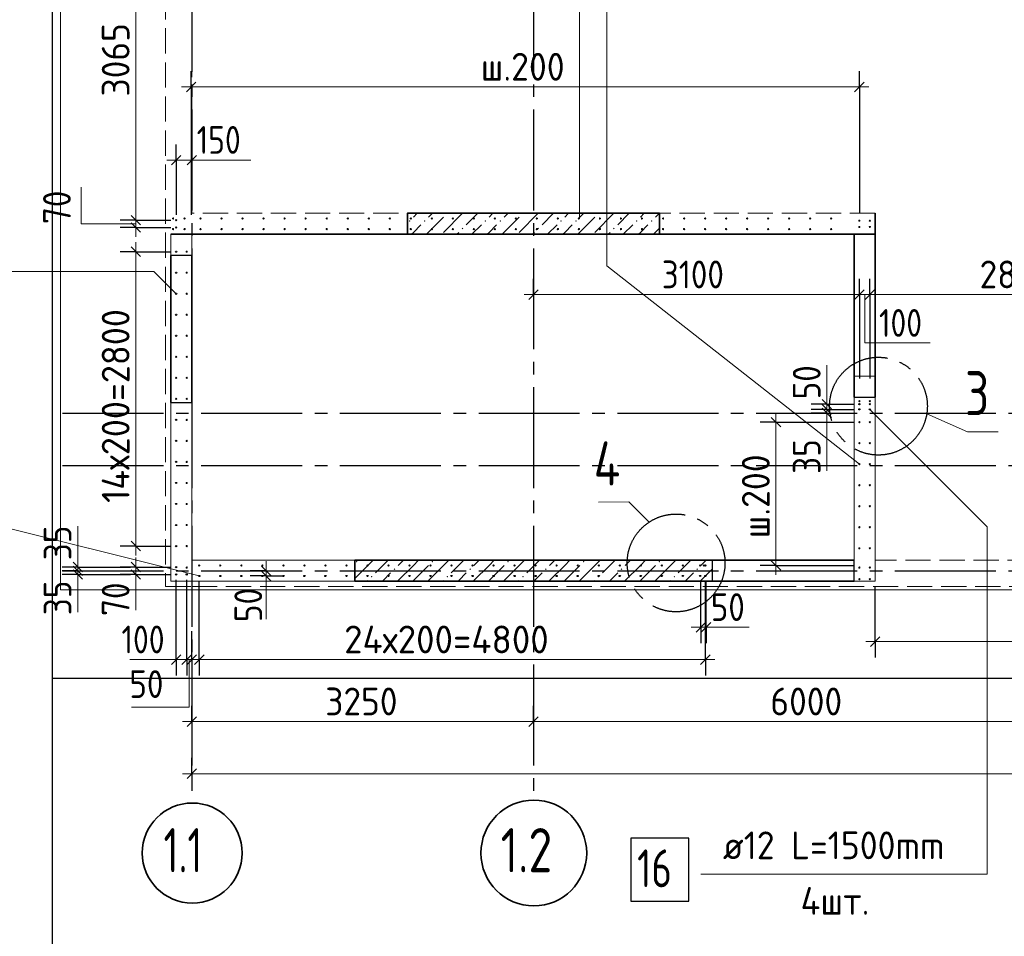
# Model space of a CAD drawing. Header units: millimetres. Extents: x 0 to 21000, y 0 to 14850.
# Tile 3 of 17: x 3178 to 7081, y 2910 to 6543. Entities that reach past the tile are written whole.
import ezdxf

# ---------------------------------------------------------------- set-up
doc = ezdxf.new("R2010")
doc.units = ezdxf.units.MM
doc.linetypes.add('______2', pattern=[135, 100, -35])
doc.linetypes.add('______5', pattern=[550, 400, -50, 50, -50])
for name, color, linetype, lineweight in [('Standard', 7, 'Continuous', 25), ('Выпуски арматуры Г-обр.', 7, 'Continuous', 25), ('Позиционная метка линия выноска', 7, 'Continuous', 13), ('Примечания', 7, 'Continuous', 13), ('Размерная линия_ общее', 7, 'Continuous', 13), ('Стена фоновая арматура Х1', 7, 'Continuous', 25)]:
    doc.layers.add(name, color=color, linetype=linetype, lineweight=lineweight)
doc.layers.add('ЖБ Стена верхний уровень', color=7, linetype='______2', lineweight=25, true_color=0xa0a0a0)
doc.layers.add('Оси', color=7, linetype='______5', lineweight=13, true_color=0x656565)
doc.styles.add('ISOCPEUR', font='txt')

msp = doc.modelspace()

# ---------------------------------------------------------------- hatches: boundary and pattern name
at = {"layer": 'ЖБ Стена верхний уровень', "linetype": 'Continuous', "lineweight": 18, "transparency": 33554687}
for points in [[(4719.9, 5745.5), (4723.2, 5748.8), (4726.4, 5745.5), (4723.2, 5742.3)], [(4779.9, 5745.5), (4783.2, 5748.8), (4786.4, 5745.5), (4783.2, 5742.3)], [(4869.9, 5775.5), (4870.4, 5776), (4876, 5776), (4876.4, 5775.5), (4873.2, 5772.3)], [(5019.9, 5745.5), (5023.2, 5748.8), (5026.4, 5745.5), (5023.2, 5742.3)], [(5079.9, 5745.5), (5083.2, 5748.8), (5086.4, 5745.5), (5083.2, 5742.3)], [(5169.9, 5775.5), (5170.4, 5776), (5176, 5776), (5176.4, 5775.5), (5173.2, 5772.3)], [(5319.9, 5745.5), (5323.2, 5748.8), (5326.4, 5745.5), (5323.2, 5742.3)], [(5379.9, 5745.5), (5383.2, 5748.8), (5386.4, 5745.5), (5383.2, 5742.3)], [(5469.9, 5775.5), (5470.4, 5776), (5476, 5776), (5476.4, 5775.5), (5473.2, 5772.3)], [(5619.9, 5745.5), (5623.2, 5748.8), (5626.4, 5745.5), (5623.2, 5742.3)], [(5679.9, 5745.5), (5683.2, 5748.8), (5686.4, 5745.5), (5683.2, 5742.3)], [(4929.9, 5715.5), (4933.2, 5718.8), (4936.4, 5715.5), (4933.2, 5712.3)], [(5229.9, 5715.5), (5233.2, 5718.8), (5236.4, 5715.5), (5233.2, 5712.3)], [(5529.9, 5715.5), (5533.2, 5718.8), (5536.4, 5715.5), (5533.2, 5712.3)], [(4509.9, 4395.5), (4513.2, 4398.8), (4516.4, 4395.5), (4513.2, 4392.3)], [(4809.9, 4395.5), (4813.2, 4398.8), (4816.4, 4395.5), (4813.2, 4392.3)], [(5109.9, 4395.5), (5113.2, 4398.8), (5116.4, 4395.5), (5113.2, 4392.3)], [(5409.9, 4395.5), (5413.2, 4398.8), (5416.4, 4395.5), (5413.2, 4392.3)], [(5709.9, 4395.5), (5713.2, 4398.8), (5716.4, 4395.5), (5713.2, 4392.3)], [(4569.9, 4335.5), (4573.2, 4338.8), (4576.4, 4335.5), (4573.2, 4332.3)], [(4659.9, 4365.5), (4663.2, 4368.8), (4666.4, 4365.5), (4663.2, 4362.3)], [(4869.9, 4335.5), (4873.2, 4338.8), (4876.4, 4335.5), (4873.2, 4332.3)], [(4959.9, 4365.5), (4963.2, 4368.8), (4966.4, 4365.5), (4963.2, 4362.3)], [(5169.9, 4335.5), (5173.2, 4338.8), (5176.4, 4335.5), (5173.2, 4332.3)], [(5259.9, 4365.5), (5263.2, 4368.8), (5266.4, 4365.5), (5263.2, 4362.3)], [(5469.9, 4335.5), (5473.2, 4338.8), (5476.4, 4335.5), (5473.2, 4332.3)], [(5559.9, 4365.5), (5563.2, 4368.8), (5566.4, 4365.5), (5563.2, 4362.3)], [(5769.9, 4335.5), (5773.2, 4338.8), (5776.4, 4335.5), (5773.2, 4332.3)], [(5859.9, 4365.5), (5863.2, 4368.8), (5866.4, 4365.5), (5863.2, 4362.3)]]:
    msp.add_hatch(color=7, dxfattribs=at).paths.add_polyline_path(points, flags=16)

# ---------------------------------------------------------------- linework, layer by layer
at = {"layer": 'Standard', "color": 254, "linetype": 'Continuous', "lineweight": -3, "true_color": 0xc4c4ff, "transparency": 33554687}
for points in [[(3305.8, 3934), (17165.3, 3934), (17165.3, 13928.8), (3305.8, 13928.8), (3305.8, 3934)], [(3305.8, 2400.7), (17165.3, 2400.7), (17165.3, 12395.5), (3305.8, 12395.5), (3305.8, 2400.7)], [(3305.8, 2400.7), (17165.3, 2400.7), (17165.3, 12395.5), (3305.8, 12395.5), (3305.8, 2400.7)]]:
    msp.add_lwpolyline(points, dxfattribs=at)
at = {"layer": 'Standard', "color": 251, "linetype": 'Continuous', "lineweight": 18, "true_color": 0x656565, "transparency": 33554687}
msp.add_lwpolyline([(3339.6, 4284.3), (16756.3, 4284.3), (16756.3, 13609.3), (3339.6, 13609.3), (3339.6, 4284.3)], dxfattribs=at)
at = {"layer": 'Standard', "color": 7, "linetype": 'Continuous', "lineweight": 13, "transparency": 33554687}
for points in [[(7056.8, 4910.2), (6935.2, 4910.2), (6773.4, 4981)], [(5471.8, 4631.6), (5593, 4632.8), (5673.4, 4552.3)]]:
    msp.add_lwpolyline(points, dxfattribs=at)
at = {"layer": 'Standard', "color": 7, "linetype": '______5', "lineweight": -3, "transparency": 33554687}
for centre in [(6582, 5011.6), (5779.8, 4390.3)]:
    msp.add_circle(centre, 193.8, dxfattribs=at)
at = {"layer": 'Выпуски арматуры Г-обр.', "color": 7, "linetype": 'Continuous', "lineweight": 25, "transparency": 33554687}
msp.add_lwpolyline([(5600.3, 3049.8), (5830.3, 3049.8), (5830.3, 3299.8), (5600.3, 3299.8), (5600.3, 3049.8)], dxfattribs=at)
at = {"layer": 'Выпуски арматуры Г-обр.', "color": 253, "linetype": 'Continuous', "lineweight": 25, "true_color": 0xa0a0a0, "transparency": 33554687}
for centre in [(3798, 5748.9), (3798, 5719.7), (3798, 5623.9), (3798, 5540.6), (3798, 5457.2), (3798, 5373.9), (3798, 5290.6), (3798, 5207.2), (3798, 5123.9), (3798, 5040.6), (6506.3, 5019.7), (6506.3, 4998.9), (6548, 5019.7), (6548, 4998.9), (3798, 4957.2), (3798, 4873.9), (3798, 4790.6), (3798, 4707.2), (3798, 4623.9), (3798, 4540.6), (3798, 4457.2), (3798, 4373.9), (5875, 4380.2), (5895.9, 4380.2), (3798, 4344.7), (3839.6, 4344.7), (3889.6, 4338.5), (3973, 4338.5), (4056.3, 4338.5), (4139.6, 4338.5), (4223, 4338.5), (4306.3, 4338.5), (4389.6, 4338.5), (4473, 4338.5), (4556.3, 4338.5), (4639.6, 4338.5), (4723, 4338.5), (4806.3, 4338.5), (4889.6, 4338.5), (4973, 4338.5), (5056.3, 4338.5), (5139.6, 4338.5), (5223, 4338.5), (5306.3, 4338.5), (5389.6, 4338.5), (5473, 4338.5), (5556.3, 4338.5), (5639.6, 4338.5), (5723, 4338.5), (5806.3, 4338.5), (5875, 4338.5), (5895.9, 4338.5)]:
    msp.add_circle(centre, 2.5, dxfattribs=at)
at = {"layer": 'Выпуски арматуры Г-обр.', "color": 7, "linetype": 'Continuous', "lineweight": 25, "transparency": 33554687}
for centre in [(3798, 5748.9), (3798, 5719.7), (3798, 5623.9), (3798, 5540.6), (3798, 5457.2), (3798, 5373.9), (3798, 5290.6), (3798, 5207.2), (3798, 5123.9), (3798, 5040.6), (6506.3, 5019.7), (6506.3, 4998.9), (6548, 5019.7), (6548, 4998.9), (3798, 4957.2), (3798, 4873.9), (3798, 4790.6), (3798, 4707.2), (3798, 4623.9), (3798, 4540.6), (3798, 4457.2), (3798, 4373.9), (5875, 4380.2), (5895.9, 4380.2), (3798, 4344.7), (3839.6, 4344.7), (3889.6, 4338.5), (3889.6, 4338.5), (3973, 4338.5), (3973, 4338.5), (4056.3, 4338.5), (4056.3, 4338.5), (4139.6, 4338.5), (4139.6, 4338.5), (4223, 4338.5), (4223, 4338.5), (4306.3, 4338.5), (4306.3, 4338.5), (4389.6, 4338.5), (4389.6, 4338.5), (4473, 4338.5), (4473, 4338.5), (4556.3, 4338.5), (4556.3, 4338.5), (4639.6, 4338.5), (4639.6, 4338.5), (4723, 4338.5), (4723, 4338.5), (4806.3, 4338.5), (4806.3, 4338.5), (4889.6, 4338.5), (4889.6, 4338.5), (4973, 4338.5), (4973, 4338.5), (5056.3, 4338.5), (5056.3, 4338.5), (5139.6, 4338.5), (5139.6, 4338.5), (5223, 4338.5), (5223, 4338.5), (5306.3, 4338.5), (5306.3, 4338.5), (5389.6, 4338.5), (5389.6, 4338.5), (5473, 4338.5), (5473, 4338.5), (5556.3, 4338.5), (5556.3, 4338.5), (5639.6, 4338.5), (5639.6, 4338.5), (5723, 4338.5), (5723, 4338.5), (5806.3, 4338.5), (5806.3, 4338.5), (5875, 4338.5), (5895.9, 4338.5)]:
    msp.add_circle(centre, 2.5, dxfattribs=at)
at = {"layer": 'ЖБ Стена верхний уровень', "color": 250, "linetype": '______2', "lineweight": 13, "true_color": 0x3b3b3b, "transparency": 33554687}
for p, q in [((3756.3, 7859.3), (3756.3, 4296.8)), ((3860.5, 5776), (3860.5, 7859.3)), ((6568.8, 5776), (3860.5, 5776)), ((6568.8, 5692.7), (6568.8, 5776)), ((3860.5, 5692.7), (6485.5, 5692.7)), ((3860.5, 4401), (3860.5, 5692.7)), ((6485.5, 5692.7), (6568.8, 5692.7)), ((6485.5, 5130.2), (6568.8, 5130.2)), ((6485.5, 5130.2), (6485.5, 4401)), ((6568.8, 4401), (6568.8, 5130.2)), ((6485.5, 4401), (3860.5, 4401)), ((13943.8, 4401), (6568.8, 4401)), ((3756.3, 4296.8), (3860.5, 4296.8)), ((3860.5, 4296.8), (16735.5, 4296.8))]:
    msp.add_line(p, q, dxfattribs=at)
at = {"layer": 'ЖБ Стена верхний уровень', "color": 7, "linetype": 'Continuous', "lineweight": 35, "transparency": 33554687}
for p, q in [((4714.6, 5692.7), (4714.6, 5776)), ((5714.6, 5776), (4714.6, 5776)), ((5714.6, 5776), (5714.6, 5692.7)), ((6568.8, 5692.7), (6568.8, 5776)), ((6568.8, 5692.7), (6568.8, 5776)), ((3777.1, 5692.7), (4714.6, 5692.7)), ((3777.1, 5692.7), (3860.5, 5692.7)), ((3860.5, 5692.7), (6485.5, 5692.7)), ((5714.6, 5692.7), (6568.8, 5692.7)), ((6485.5, 5692.7), (6485.5, 5046.8)), ((6568.8, 5046.8), (6568.8, 5692.7)), ((3777.1, 5609.3), (3777.1, 5026)), ((3860.5, 5026), (3860.5, 5609.3)), ((4506.3, 4317.7), (4506.3, 4401)), ((4889.6, 4401), (4506.3, 4401)), ((5923, 4401), (4889.6, 4401)), ((6006.3, 4401), (5923, 4401)), ((6485.5, 4401), (6006.3, 4401)), ((4506.3, 4317.7), (4889.6, 4317.7)), ((4889.6, 4317.7), (5923, 4317.7)), ((5923, 4317.7), (6006.3, 4317.7)), ((6006.3, 4317.7), (6485.5, 4317.7))]:
    msp.add_line(p, q, dxfattribs=at)
at = {"layer": 'ЖБ Стена верхний уровень', "color": 9, "linetype": 'Continuous', "lineweight": 18, "true_color": 0xc7c7c7, "transparency": 33554687}
for p, q in [((4753.6, 5776), (4738.2, 5760.5)), ((4858.2, 5760.5), (4790.3, 5692.7)), ((4813.6, 5776), (4798.2, 5760.5)), ((4933.6, 5776), (4858.2, 5700.5)), ((4993.6, 5776), (4948.2, 5730.5)), ((5053.6, 5776), (5038.2, 5760.5)), ((5158.2, 5760.5), (5090.3, 5692.7)), ((5113.6, 5776), (5098.2, 5760.5)), ((5233.6, 5776), (5158.2, 5700.5)), ((5293.6, 5776), (5248.2, 5730.5)), ((5353.6, 5776), (5338.2, 5760.5)), ((5458.2, 5760.5), (5390.3, 5692.7)), ((5413.6, 5776), (5398.2, 5760.5)), ((5533.6, 5776), (5458.2, 5700.5)), ((5593.6, 5776), (5548.2, 5730.5)), ((5653.6, 5776), (5638.2, 5760.5)), ((5713.6, 5776), (5698.2, 5760.5)), ((4730.3, 5692.7), (4738.2, 5700.5)), ((4738.2, 5700.5), (4768.2, 5730.5)), ((4918.2, 5700.5), (4910.3, 5692.7)), ((5008.2, 5730.5), (4970.3, 5692.7)), ((5030.3, 5692.7), (5038.2, 5700.5)), ((5038.2, 5700.5), (5068.2, 5730.5)), ((5218.2, 5700.5), (5210.3, 5692.7)), ((5308.2, 5730.5), (5270.3, 5692.7)), ((5330.3, 5692.7), (5338.2, 5700.5)), ((5338.2, 5700.5), (5368.2, 5730.5)), ((5518.2, 5700.5), (5510.3, 5692.7)), ((5608.2, 5730.5), (5570.3, 5692.7)), ((5630.3, 5692.7), (5638.2, 5700.5)), ((5638.2, 5700.5), (5668.2, 5730.5)), ((5714.6, 5717), (5690.3, 5692.7)), ((4506.3, 4328.7), (4578.6, 4401)), ((4638.6, 4401), (4588.2, 4350.5)), ((4698.6, 4401), (4678.2, 4380.5)), ((4738.2, 4380.5), (4678.2, 4320.5)), ((4738.2, 4380.5), (4758.6, 4401)), ((4798.2, 4380.5), (4738.2, 4320.5)), ((4798.2, 4320.5), (4878.6, 4401)), ((4938.6, 4401), (4889.6, 4352)), ((4998.6, 4401), (4978.2, 4380.5)), ((5038.2, 4380.5), (4978.2, 4320.5)), ((5038.2, 4380.5), (5058.6, 4401)), ((5098.2, 4380.5), (5038.2, 4320.5)), ((5098.2, 4320.5), (5178.6, 4401)), ((5238.6, 4401), (5188.2, 4350.5)), ((5298.6, 4401), (5278.2, 4380.5)), ((5338.2, 4380.5), (5278.2, 4320.5)), ((5338.2, 4380.5), (5358.6, 4401)), ((5398.2, 4380.5), (5338.2, 4320.5)), ((5398.2, 4320.5), (5478.6, 4401)), ((5538.6, 4401), (5488.2, 4350.5)), ((5598.6, 4401), (5578.2, 4380.5)), ((5638.2, 4380.5), (5578.2, 4320.5)), ((5638.2, 4380.5), (5658.6, 4401)), ((5698.2, 4380.5), (5638.2, 4320.5)), ((5698.2, 4320.5), (5778.6, 4401)), ((5838.6, 4401), (5788.2, 4350.5)), ((5898.6, 4401), (5878.2, 4380.5)), ((4618.2, 4320.5), (4648.2, 4350.5)), ((4889.6, 4352), (4888.2, 4350.5)), ((4918.2, 4320.5), (4948.2, 4350.5)), ((5218.2, 4320.5), (5248.2, 4350.5)), ((5518.2, 4320.5), (5548.2, 4350.5)), ((5818.2, 4320.5), (5848.2, 4350.5)), ((5923, 4365.3), (5878.2, 4320.5)), ((4558.2, 4320.5), (4555.3, 4317.7)), ((4615.3, 4317.7), (4618.2, 4320.5)), ((4738.2, 4320.5), (4735.3, 4317.7)), ((4798.2, 4320.5), (4795.3, 4317.7)), ((4858.2, 4320.5), (4855.3, 4317.7)), ((4915.3, 4317.7), (4918.2, 4320.5)), ((5038.2, 4320.5), (5035.3, 4317.7)), ((5098.2, 4320.5), (5095.3, 4317.7)), ((5158.2, 4320.5), (5155.3, 4317.7)), ((5215.3, 4317.7), (5218.2, 4320.5)), ((5338.2, 4320.5), (5335.3, 4317.7)), ((5398.2, 4320.5), (5395.3, 4317.7)), ((5458.2, 4320.5), (5455.3, 4317.7)), ((5515.3, 4317.7), (5518.2, 4320.5)), ((5638.2, 4320.5), (5635.3, 4317.7)), ((5698.2, 4320.5), (5695.3, 4317.7)), ((5758.2, 4320.5), (5755.3, 4317.7)), ((5815.3, 4317.7), (5818.2, 4320.5))]:
    msp.add_line(p, q, dxfattribs=at)
at = {"layer": 'ЖБ Стена верхний уровень', "color": 7, "linetype": 'Continuous', "lineweight": 18, "transparency": 33554687}
for p, q in [((3777.1, 5692.7), (3777.1, 4401)), ((3860.5, 4401), (3860.5, 5692.7)), ((6485.5, 5692.7), (6485.5, 4401)), ((6568.8, 4401), (6568.8, 5692.7)), ((3777.1, 4401), (3777.1, 4317.7)), ((4506.3, 4401), (3860.5, 4401)), ((6485.5, 4401), (6006.3, 4401)), ((6568.8, 4317.7), (6568.8, 4401)), ((3777.1, 4317.7), (4506.3, 4317.7)), ((6006.3, 4317.7), (6568.8, 4317.7))]:
    msp.add_line(p, q, dxfattribs=at)
at = {"layer": 'ЖБ Стена верхний уровень', "color": 7, "linetype": 'Continuous', "lineweight": 25, "transparency": 33554687}
for p, q in [((6568.8, 5692.7), (6485.5, 5692.7)), ((3860.5, 5609.3), (3777.1, 5609.3)), ((6485.5, 5046.8), (6568.8, 5046.8)), ((3777.1, 5026), (3860.5, 5026)), ((5923, 4401), (5923, 4317.7)), ((6485.5, 4317.7), (6485.5, 4401))]:
    msp.add_line(p, q, dxfattribs=at)
at = {"layer": 'Оси', "color": 8, "linetype": '______5', "lineweight": -3, "transparency": 33554687}
for p, q in [((3860.5, 13887.1), (3860.5, 3478)), ((5214.6, 13887.1), (5214.6, 3478)), ((3347.4, 4984.3), (17905.7, 4984.3)), ((3347.4, 4776), (17905.7, 4776)), ((3347.4, 4359.3), (17905.7, 4359.3))]:
    msp.add_line(p, q, dxfattribs=at)
at = {"layer": 'Оси', "color": 7, "linetype": 'Continuous', "lineweight": 35, "transparency": 33554687}
for centre, radius in [((3861.7, 3240.4), 198.1), ((5215.7, 3240.4), 209.6)]:
    msp.add_circle(centre, radius, dxfattribs=at)
at = {"layer": 'Позиционная метка линия выноска', "color": 7, "linetype": 'Continuous', "lineweight": 13, "transparency": 33554687}
for points in [[(3798, 5457.2), (3709.6, 5545.6), (2075.1, 5545.6)], [(3009.7, 5545.6), (3009.7, 4558.1), (3889.6, 4338.5)], [(6548, 4998.9), (7013.1, 4533.8), (7013.1, 3157.3), (5877.2, 3157.3)]]:
    msp.add_lwpolyline(points, dxfattribs=at)
at = {"layer": 'Примечания', "color": 7, "linetype": 'Continuous', "lineweight": 13, "transparency": 33554687}
for p, q in [((3860.5, 5986.8), (4093.8, 5986.8)), ((6377.6, 5019.7), (6377.6, 5173.9)), ((6377.6, 4984.3), (6377.6, 4755.2)), ((3407.9, 4373.9), (3407.9, 4536.4)), ((3407.9, 4344.7), (3407.9, 4194.7)), ((3638.1, 4344.7), (3638.1, 4203.1)), ((4154.4, 4338.5), (4154.4, 4167.7)), ((5898.4, 4135.2), (6069.2, 4135.2)), ((3798, 4007), (3614.6, 4007))]:
    msp.add_line(p, q, dxfattribs=at)
for points in [[(7270, 6814.8), (5397.1, 6814.8), (5397.1, 5755.2)], [(6506.3, 4781.5), (5505.5, 5567.8), (5505.5, 6814.8)], [(3638.1, 5734.3), (3421.4, 5734.3), (3421.4, 5880.2)], [(6528.1, 5453.7), (6528.1, 5262.1), (6786.4, 5262.1)], [(3850.1, 4007), (3850.1, 3818.7), (3620.9, 3818.7)]]:
    msp.add_lwpolyline(points, dxfattribs=at)
at = {"layer": 'Размерная линия_ общее', "color": 7, "linetype": 'Continuous', "lineweight": -3, "transparency": 33554687}
for p, q in [((3857.1, 6276.8), (3857.1, 6339.3)), ((6506.3, 6276.8), (6506.3, 6339.3)), ((3857.1, 6276.8), (3857.1, 6214.3)), ((3857.1, 6276.8), (3857.1, 5769.7)), ((6506.3, 6276.8), (6506.3, 6214.3)), ((6506.3, 6276.8), (6506.3, 5776)), ((3798, 5986.8), (3798, 6049.3)), ((3860.5, 5986.8), (3860.5, 6049.3)), ((3798, 5986.8), (3798, 5924.3)), ((3798, 5986.8), (3798, 5769.7)), ((3860.5, 5986.8), (3860.5, 5924.3)), ((3860.5, 5986.8), (3860.5, 5796.8)), ((3638.1, 5748.9), (3575.6, 5748.9)), ((3638.1, 5748.9), (3700.6, 5748.9)), ((3638.1, 5748.9), (3777.1, 5748.9)), ((3638.1, 5719.7), (3575.6, 5719.7)), ((3638.1, 5719.7), (3700.6, 5719.7)), ((3638.1, 5719.7), (3777.1, 5719.7)), ((3638.1, 5623.9), (3575.6, 5623.9)), ((3638.1, 5623.9), (3700.6, 5623.9)), ((3638.1, 5623.9), (3777.1, 5623.9)), ((5214.6, 5453.7), (5214.6, 5516.2)), ((6506.3, 5453.7), (6506.3, 5516.2)), ((6548, 5453.7), (6548, 5516.2)), ((5214.6, 5453.7), (5214.6, 5463)), ((5214.6, 5453.7), (5214.6, 5391.2)), ((6506.3, 5453.7), (6506.3, 5391.2)), ((6548, 5453.7), (6548, 5391.2)), ((6377.6, 5019.7), (6315.1, 5019.7)), ((6377.6, 4998.9), (6315.1, 4998.9)), ((6377.6, 5019.7), (6440.1, 5019.7)), ((6377.6, 5019.7), (6485.5, 5019.7)), ((6377.6, 4998.9), (6440.1, 4998.9)), ((6377.6, 4998.9), (6485.5, 4998.9)), ((6377.6, 4984.3), (6315.1, 4984.3)), ((6377.6, 4984.3), (6440.1, 4984.3)), ((6377.6, 4984.3), (6383.5, 4984.3)), ((6175.8, 4948.2), (6113.3, 4948.2)), ((6175.8, 4948.2), (6238.3, 4948.2)), ((6175.8, 4948.2), (6485.5, 4948.2)), ((3638.1, 4457.2), (3575.6, 4457.2)), ((3638.1, 4457.2), (3700.6, 4457.2)), ((3638.1, 4457.2), (3777.1, 4457.2)), ((3407.9, 4373.9), (3345.4, 4373.9)), ((3407.9, 4373.9), (3470.4, 4373.9)), ((3407.9, 4373.9), (3617.2, 4373.9)), ((3638.1, 4373.9), (3575.6, 4373.9)), ((3638.1, 4373.9), (3700.6, 4373.9)), ((3638.1, 4373.9), (3777.1, 4373.9)), ((6175.8, 4380.2), (6113.3, 4380.2)), ((6175.8, 4380.2), (6238.3, 4380.2)), ((6175.8, 4380.2), (6485.5, 4380.2)), ((3407.9, 4359.3), (3345.4, 4359.3)), ((3407.9, 4344.7), (3345.4, 4344.7)), ((3407.9, 4359.3), (3470.4, 4359.3)), ((3407.9, 4359.3), (3617.2, 4359.3)), ((3407.9, 4344.7), (3470.4, 4344.7)), ((3407.9, 4344.7), (3617.2, 4344.7)), ((3638.1, 4344.7), (3575.6, 4344.7)), ((3638.1, 4344.7), (3700.6, 4344.7)), ((3638.1, 4344.7), (3777.1, 4344.7)), ((4154.4, 4359.3), (4091.9, 4359.3)), ((4154.4, 4338.5), (4091.9, 4338.5)), ((4154.4, 4359.3), (4150.5, 4359.3)), ((4154.4, 4359.3), (4216.9, 4359.3)), ((4154.4, 4338.5), (4216.9, 4338.5)), ((4154.4, 4338.5), (4154.4, 4338.5)), ((3889.6, 4007), (3889.6, 4317.7)), ((5877.5, 4135.2), (5877.5, 4317.7)), ((5895.9, 4007), (5895.9, 4317.7)), ((5898.4, 4135.2), (5898.4, 4317.7)), ((6568.8, 4078.3), (6568.8, 4296.8)), ((5877.5, 4135.2), (5877.5, 4197.7)), ((5898.4, 4135.2), (5898.4, 4197.7)), ((6568.8, 4078.3), (6568.8, 4140.8)), ((3860.5, 4007), (3860.5, 4120)), ((5877.5, 4135.2), (5877.5, 4072.7)), ((5898.4, 4135.2), (5898.4, 4072.7)), ((3798, 4007), (3798, 4069.5)), ((3839.6, 4007), (3839.6, 4069.5)), ((3860.5, 4007), (3860.5, 4069.5)), ((3889.6, 4007), (3889.6, 4069.5)), ((5895.9, 4007), (5895.9, 4069.5)), ((6568.8, 4078.3), (6568.8, 4015.8)), ((3798, 4007), (3798, 3944.5)), ((3839.6, 4007), (3839.6, 3944.5)), ((3860.5, 4007), (3860.5, 3944.5)), ((3889.6, 4007), (3889.6, 3944.5)), ((5895.9, 4007), (5895.9, 3944.5)), ((3860.5, 3761.2), (3860.5, 3823.7)), ((5214.6, 3761.2), (5214.6, 3823.7)), ((3860.5, 3761.2), (3860.5, 3698.7)), ((5214.6, 3761.2), (5214.6, 3698.7)), ((3860.5, 3554.9), (3860.5, 3617.4)), ((3860.5, 3554.9), (3860.5, 3492.4)), ((3860.5, 3554.9), (3860.5, 3515.6))]:
    msp.add_line(p, q, dxfattribs=at)
at = {"layer": 'Размерная линия_ общее', "color": 7, "linetype": 'Continuous', "lineweight": 25, "transparency": 33554687}
for p, q in [((3838.4, 6258), (3875.9, 6295.5)), ((6487.5, 6258), (6525, 6295.5)), ((3779.2, 5968.1), (3816.7, 6005.6)), ((3841.7, 5968.1), (3879.2, 6005.6)), ((3656.8, 5730.2), (3619.3, 5767.7)), ((3656.8, 5701), (3619.3, 5738.5)), ((3656.8, 5605.2), (3619.3, 5642.7)), ((5195.9, 5435), (5233.4, 5472.5)), ((6487.5, 5435), (6525, 5472.5)), ((6529.2, 5435), (6566.7, 5472.5)), ((6396.4, 5001), (6358.9, 5038.5)), ((6396.4, 4980.2), (6358.9, 5017.7)), ((6396.4, 4965.6), (6358.9, 5003.1)), ((6194.5, 4929.5), (6157, 4967)), ((3656.8, 4438.5), (3619.3, 4476)), ((3426.6, 4355.2), (3389.1, 4392.7)), ((3426.6, 4340.6), (3389.1, 4378.1)), ((3656.8, 4355.2), (3619.3, 4392.7)), ((4173.2, 4340.6), (4135.7, 4378.1)), ((6194.5, 4361.4), (6157, 4398.9)), ((3426.6, 4326), (3389.1, 4363.5)), ((3656.8, 4326), (3619.3, 4363.5)), ((4173.2, 4319.7), (4135.7, 4357.2)), ((5858.8, 4116.5), (5896.3, 4154)), ((5879.6, 4116.5), (5917.1, 4154)), ((6550, 4059.6), (6587.5, 4097.1)), ((3779.2, 3988.3), (3816.7, 4025.8)), ((3820.9, 3988.3), (3858.4, 4025.8)), ((3841.7, 3988.3), (3879.2, 4025.8)), ((3870.9, 3988.3), (3908.4, 4025.8)), ((5877.1, 3988.3), (5914.6, 4025.8)), ((3841.7, 3742.4), (3879.2, 3779.9)), ((5195.9, 3742.4), (5233.4, 3779.9)), ((3841.7, 3536.2), (3879.2, 3573.7))]:
    msp.add_line(p, q, dxfattribs=at)
at = {"layer": 'Размерная линия_ общее', "color": 251, "linetype": 'Continuous', "lineweight": 13, "true_color": 0x656565, "transparency": 33554687}
for p, q in [((3857.1, 6276.8), (3819.6, 6276.8)), ((3857.1, 6276.8), (6506.3, 6276.8)), ((6506.3, 6276.8), (6543.8, 6276.8)), ((6175.8, 4948.2), (6175.8, 4985.7)), ((6175.8, 4380.2), (6175.8, 4342.7)), ((6568.8, 4078.3), (6531.3, 4078.3)), ((6568.8, 4078.3), (8485.5, 4078.3))]:
    msp.add_line(p, q, dxfattribs=at)
at = {"layer": 'Размерная линия_ общее', "color": 7, "linetype": 'Continuous', "lineweight": 13, "transparency": 33554687}
for p, q in [((3798, 5986.8), (3760.5, 5986.8)), ((3798, 5986.8), (3860.5, 5986.8)), ((3860.5, 5986.8), (3898, 5986.8)), ((3638.1, 5719.7), (3638.1, 5748.9)), ((3638.1, 5719.7), (3638.1, 5682.2)), ((3638.1, 5623.9), (3638.1, 5661.4)), ((5214.6, 5453.7), (5177.1, 5453.7)), ((6506.3, 5453.7), (6548, 5453.7)), ((6548, 5453.7), (7714.6, 5453.7)), ((6377.6, 5019.7), (6377.6, 5057.2)), ((6377.6, 4998.9), (6377.6, 5019.7)), ((6377.6, 4984.3), (6377.6, 4998.9)), ((6377.6, 4984.3), (6377.6, 4946.8)), ((3638.1, 4457.2), (3638.1, 4419.7)), ((3407.9, 4373.9), (3407.9, 4411.4)), ((3638.1, 4373.9), (3638.1, 4411.4)), ((3407.9, 4359.3), (3407.9, 4373.9)), ((3638.1, 4344.7), (3638.1, 4373.9)), ((4154.4, 4359.3), (4154.4, 4396.8)), ((3407.9, 4344.7), (3407.9, 4359.3)), ((3407.9, 4344.7), (3407.9, 4307.2)), ((3638.1, 4344.7), (3638.1, 4307.2)), ((4154.4, 4338.5), (4154.4, 4359.3)), ((4154.4, 4338.5), (4154.4, 4301)), ((5877.5, 4135.2), (5840, 4135.2)), ((5877.5, 4135.2), (5898.4, 4135.2)), ((5898.4, 4135.2), (5935.9, 4135.2)), ((3798, 4007), (3760.5, 4007)), ((3798, 4007), (3839.6, 4007)), ((3839.6, 4007), (3860.5, 4007)), ((3889.6, 4007), (3852.1, 4007)), ((3860.5, 4007), (3898, 4007)), ((3889.6, 4007), (5895.9, 4007)), ((5895.9, 4007), (5933.4, 4007)), ((3860.5, 3761.2), (3823, 3761.2)), ((3860.5, 3761.2), (5214.6, 3761.2)), ((5214.6, 3761.2), (7714.6, 3761.2)), ((3860.5, 3554.9), (3823, 3554.9)), ((3860.5, 3554.9), (16693.8, 3554.9))]:
    msp.add_line(p, q, dxfattribs=at)
for points in [[(3638.1, 5748.9), (3638.1, 5809.7), (3638.1, 5809.7), (3638.1, 7026)], [(3638.1, 4457.2), (3638.1, 4584.6), (3638.1, 4584.6), (3638.1, 5623.9)], [(5214.6, 5453.7), (5755.2, 5453.7), (5755.2, 5453.7), (6506.3, 5453.7)]]:
    msp.add_lwpolyline(points, dxfattribs=at)
at = {"layer": 'Размерная линия_ общее', "color": 7, "linetype": 'Continuous', "lineweight": -3, "transparency": 33554687}
for points in [[(6506.3, 5453.7), (6506.3, 5283.6), (6506.3, 5283.6), (6506.3, 5121.8)], [(6548, 5453.7), (6548, 5274.3), (6548, 5274.3), (6548, 5121.8)], [(3798, 4007), (3798, 4160.5), (3798, 4160.5), (3798, 4323.9)], [(3839.6, 4007), (3839.6, 4186.4), (3839.6, 4186.4), (3839.6, 4323.9)]]:
    msp.add_lwpolyline(points, dxfattribs=at)
at = {"layer": 'Размерная линия_ общее', "color": 251, "linetype": 'Continuous', "lineweight": 13, "true_color": 0x656565, "transparency": 33554687}
msp.add_lwpolyline([(6175.8, 4380.2), (6175.8, 4446.9), (6175.8, 4446.9), (6175.8, 4948.2)], dxfattribs=at)
at = {"layer": 'Стена фоновая арматура Х1', "color": 251, "linetype": 'Continuous', "lineweight": 18, "true_color": 0x656565, "transparency": 33554687}
for centre in [(3785.5, 5755.2), (3831.3, 5755.2), (3894.6, 5755.2), (3978, 5755.2), (4061.3, 5755.2), (4144.6, 5755.2), (4228, 5755.2), (4311.3, 5755.2), (4394.6, 5755.2), (4478, 5755.2), (4561.3, 5755.2), (4644.6, 5755.2), (4728, 5755.2), (4811.3, 5755.2), (4894.6, 5755.2), (4978, 5755.2), (5061.3, 5755.2), (5144.6, 5755.2), (5228, 5755.2), (5311.3, 5755.2), (5394.6, 5755.2), (5478, 5755.2), (5561.3, 5755.2), (5644.6, 5755.2), (5728, 5755.2), (5811.3, 5755.2), (5894.6, 5755.2), (5978, 5755.2), (6061.3, 5755.2), (6144.6, 5755.2), (6228, 5755.2), (6311.3, 5755.2), (6394.6, 5755.2), (6506.3, 5746.8), (6548, 5746.8), (3785.5, 5713.5), (3831.3, 5713.5), (3894.6, 5713.5), (3978, 5713.5), (4061.3, 5713.5), (4144.6, 5713.5), (4228, 5713.5), (4311.3, 5713.5), (4394.6, 5713.5), (4478, 5713.5), (4561.3, 5713.5), (4644.6, 5713.5), (4728, 5713.5), (4811.3, 5713.5), (4894.6, 5713.5), (4978, 5713.5), (5061.3, 5713.5), (5144.6, 5713.5), (5228, 5713.5), (5311.3, 5713.5), (5394.6, 5713.5), (5478, 5713.5), (5561.3, 5713.5), (5644.6, 5713.5), (5728, 5713.5), (5811.3, 5713.5), (5894.6, 5713.5), (5978, 5713.5), (6061.3, 5713.5), (6144.6, 5713.5), (6228, 5713.5), (6311.3, 5713.5), (6394.6, 5713.5), (6506.3, 5721.8), (6548, 5721.8), (3839.6, 5623.9), (3839.6, 5540.6), (3839.6, 5457.2), (3839.6, 5373.9), (3839.6, 5290.6), (3839.6, 5207.2), (3839.6, 5123.9), (3839.6, 5040.6), (6506.3, 5031.5), (6548, 5031.5), (3839.6, 4957.2), (6506.3, 4948.2), (6548, 4948.2), (3839.6, 4873.9), (6506.3, 4864.9), (6548, 4864.9), (3839.6, 4790.6), (6506.3, 4781.5), (6548, 4781.5), (3839.6, 4707.2), (6506.3, 4698.2), (6548, 4698.2), (3839.6, 4623.9), (6506.3, 4614.9), (6548, 4614.9), (3839.6, 4540.6), (6506.3, 4531.5), (6548, 4531.5), (3839.6, 4457.2), (6506.3, 4448.2), (6548, 4448.2), (3839.6, 4371.8), (3889.6, 4380.2), (3973, 4380.2), (4056.3, 4380.2), (4139.6, 4380.2), (4223, 4380.2), (4306.3, 4380.2), (4389.6, 4380.2), (4473, 4380.2), (4556.3, 4380.2), (4639.6, 4380.2), (4723, 4380.2), (4806.3, 4380.2), (4889.6, 4380.2), (4973, 4380.2), (5056.3, 4380.2), (5139.6, 4380.2), (5223, 4380.2), (5306.3, 4380.2), (5389.6, 4380.2), (5473, 4380.2), (5556.3, 4380.2), (5639.6, 4380.2), (5723, 4380.2), (5806.3, 4380.2), (5889.6, 4380.2), (6506.3, 4371.8), (6548, 4371.8), (6506.3, 4326), (6548, 4326)]:
    msp.add_circle(centre, 2.5, dxfattribs=at)

# ---------------------------------------------------------------- texts
at = {"layer": 'Standard', "color": 7, "linetype": 'Continuous', "lineweight": 35, "transparency": 33554687, "char_height": 175, "attachment_point": 7, "style": 'ISOCPEUR'}
for s, insert, width in [('\\W0.78;3', (6925.1, 4975.6), 190.405), ('\\W0.80;4', (5453, 4697), 209.898)]:
    msp.add_mtext(s, dxfattribs=dict(at, insert=insert, width=width))
at = {"layer": 'Выпуски арматуры Г-обр.', "color": 7, "linetype": 'Continuous', "lineweight": 13, "transparency": 33554687, "attachment_point": 7, "style": 'ISOCPEUR'}
for s, insert, char_height, width in [('\\W0.94;ø12 L=1500mm ', (5965.2, 3216), 110, 1052.185), ('\\W0.75;16', (5625.3, 3104.8), 150, 236.136), ('\\W0.95;4шт. ', (6273.2, 2996), 110, 436.91)]:
    msp.add_mtext(s, dxfattribs=dict(at, insert=insert, char_height=char_height, width=width))
at = {"layer": 'Оси', "color": 7, "linetype": 'Continuous', "lineweight": 35, "transparency": 33554687, "char_height": 175, "attachment_point": 7, "style": 'ISOCPEUR'}
for s, insert, width in [('\\W0.68;1.1', (3747.9, 3164.3), 287.291), ('\\W0.79;1.2', (5084.4, 3164.3), 331.375)]:
    msp.add_mtext(s, dxfattribs=dict(at, insert=insert, width=width))
at = {"layer": 'Размерная линия_ общее', "color": 7, "linetype": 'Continuous', "lineweight": 25, "transparency": 33554687, "char_height": 110, "attachment_point": 7, "rotation": 90, "style": 'ISOCPEUR'}
for s, insert, width in [('\\W0.93;3065', (3613.1, 6239), 359.047), ('\\W0.87;70', (3380.3, 5733.3), 201.966), ('\\W0.95;14х200=2800', (3613.1, 4628.1), 887.623), ('\\W0.87;50', (6352.6, 5038.5), 201.962), ('\\W0.87;35', (6352.6, 4743.4), 201.966), ('\\W0.87;35', (3382.9, 4401), 201.962), ('\\W0.87;35', (3382.9, 4183), 201.966), ('\\W0.87;70', (3613.1, 4180.2), 201.962), ('\\W0.87;50', (4138.8, 4155.8), 201.97)]:
    msp.add_mtext(s, dxfattribs=dict(at, insert=insert, width=width))
at = {"layer": 'Размерная линия_ общее', "color": 251, "linetype": 'Continuous', "lineweight": 25, "true_color": 0x656565, "transparency": 33554687, "insert": (5005.7, 6301.8), "char_height": 110, "width": 414.582, "attachment_point": 7, "style": 'ISOCPEUR'}
msp.add_mtext('\\W0.94;ш.200', dxfattribs=at)
at = {"layer": 'Размерная линия_ общее', "color": 7, "linetype": 'Continuous', "lineweight": 25, "transparency": 33554687, "char_height": 110, "attachment_point": 7, "style": 'ISOCPEUR'}
for s, insert, width in [('\\W0.83;150', (3879.2, 6011.8), 254.286), ('\\W0.87;3100', (5723, 5478.7), 333.455), ('\\W0.93;2800', (6982.8, 5478.7), 359.047), ('\\W0.83;100', (6584, 5286.4), 254.286), ('\\W0.87;50', (5917.1, 4160.2), 201.966), ('\\W0.83;100', (3581.2, 4032), 254.286), ('\\W0.97;24х200=4800', (4463.7, 4032), 921.972), ('\\W0.87;50', (3612.2, 3855.1), 201.966), ('\\W0.93;3250', (4389, 3786.2), 359.05), ('\\W0.93;6000', (6153.6, 3786.2), 359.05)]:
    msp.add_mtext(s, dxfattribs=dict(at, insert=insert, width=width))
at = {"layer": 'Размерная линия_ общее', "color": 251, "linetype": 'Continuous', "lineweight": 25, "true_color": 0x656565, "transparency": 33554687, "insert": (6150.8, 4488.2), "char_height": 110, "width": 414.579, "attachment_point": 7, "rotation": 90, "style": 'ISOCPEUR'}
msp.add_mtext('\\W0.94;ш.200', dxfattribs=at)

doc.saveas('drawing.dxf')
